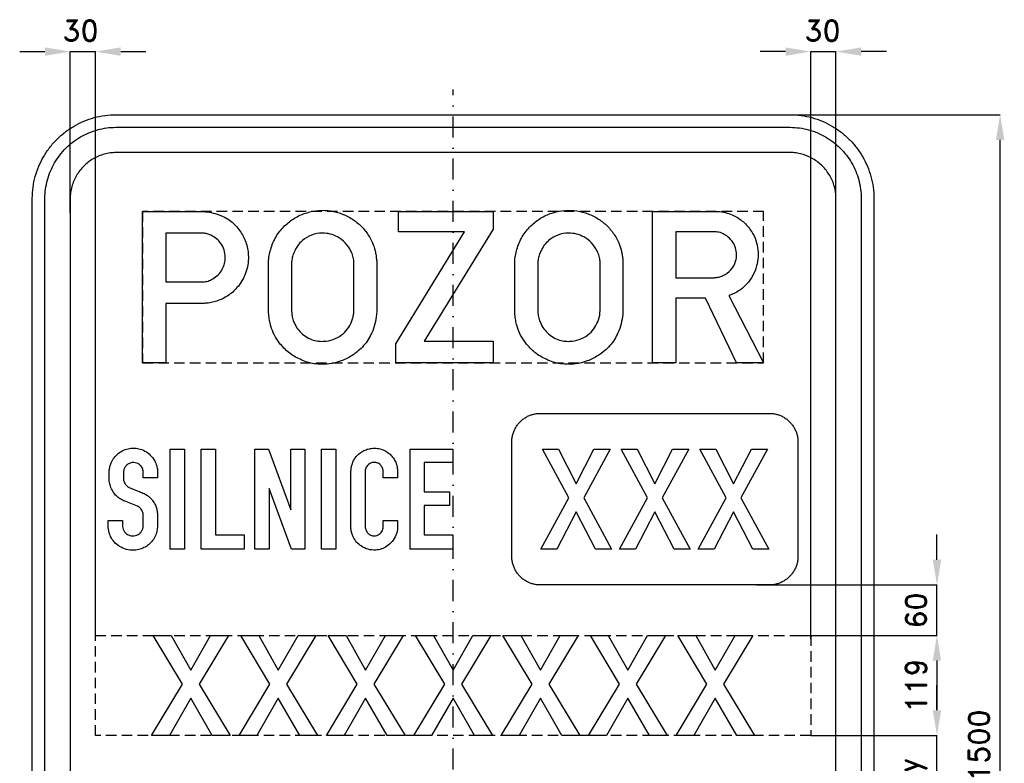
# Model space of a CAD drawing. Header units: millimetres. Extents: x -515 to 655, y -905 to 863.
# Tile 2 of 2: x -515 to 655, y -21 to 863. Entities that reach past the tile are written whole.
import ezdxf

# ---------------------------------------------------------------- set-up
doc = ezdxf.new("R2010")
doc.units = ezdxf.units.MM
doc.header["$LTSCALE"] = 5
doc.linetypes.add('ČERCHOVANÁX2', pattern=[2, 1, -0.5, 0, -0.5])
doc.linetypes.add('ČÁRKOVANÁX2', pattern=[1.5, 1, -0.5])
doc.layers.add('Kóty', color=2, linetype='Continuous')
doc.layers.add('Značka', color=7, linetype='Continuous')
doc.styles.get("Standard").update_dxf_attribs({"font": 'romand.shx', "height": 25})
doc.dimstyles.get("Standard").update_dxf_attribs({"dimtxt": 25, "dimasz": 30, "dimexe": 0.18, "dimexo": 0.0625, "dimgap": 12.5, "dimtad": 1, "dimdec": 0, "dimzin": 0, "dimdsep": 46, "dimtxsty": 'Standard', "dimcen": 0.09, "dimadec": 0, "dimazin": 0, "dimtfac": 1, "dimtdec": 0, "dimtofl": 0, "dimtmove": 0, "dimatfit": 3, "dimfxl": 1, "dimtolj": 1, "dimtzin": 0, "dimarcsym": 0})

# ---------------------------------------------------------------- blocks, each defined once
blk = doc.blocks.new('*D0')
at = {"layer": 'Defpoints', "color": 0, "transparency": 16777216}
for p in [(351.7, 750), (650, 750), (353.9, -750)]:
    blk.add_point(p, dxfattribs=at)
at = {"layer": 'Kóty', "color": 0, "lineweight": -2, "transparency": 16777216}
for p, q in [((351.8, 750), (650.2, 750)), ((650, -720), (650, 720)), ((354, -750), (650.2, -750))]:
    blk.add_line(p, q, dxfattribs=at)
at = {"layer": 'Kóty', "color": 0, "transparency": 16777216}
for points in [[(645, 720), (655, 720), (650, 750)], [(645, -720), (655, -720), (650, -750)]]:
    blk.add_solid(points, dxfattribs=at)
at = {"layer": 'Kóty', "color": 0, "transparency": 16777216, "insert": (625, 0), "char_height": 25, "attachment_point": 5, "rotation": 90}
blk.add_mtext('\\A1;1500', dxfattribs=at)
blk = doc.blocks.new('*D2')
at = {"layer": 'Defpoints', "color": 0, "transparency": 16777216}
for p in [(425, 131), (425, 12), (575, 12)]:
    blk.add_point(p, dxfattribs=at)
at = {"layer": 'Kóty', "color": 0, "lineweight": -2, "transparency": 16777216}
for p, q in [((425.0625, 131), (575.18, 131)), ((575, 101), (575, 42)), ((425.0625, 12), (575.18, 12))]:
    blk.add_line(p, q, dxfattribs=at)
at = {"layer": 'Kóty', "color": 0, "transparency": 16777216}
for points in [[(570, 101), (580, 101), (575, 131)], [(570, 42), (580, 42), (575, 12)]]:
    blk.add_solid(points, dxfattribs=at)
at = {"layer": 'Kóty', "color": 0, "transparency": 16777216, "insert": (550, 71.5), "char_height": 25, "attachment_point": 5, "rotation": 90}
blk.add_mtext('\\A1;119', dxfattribs=at)
blk = doc.blocks.new('*D8')
at = {"layer": 'Defpoints', "color": 0, "transparency": 16777216}
for p in [(425, 12), (433, -58.5), (575, -58.5)]:
    blk.add_point(p, dxfattribs=at)
at = {"layer": 'Kóty', "color": 0, "lineweight": -2, "transparency": 16777216}
for p, q in [((575, 42), (575, 72)), ((425.1, 12), (575.2, 12)), ((433.1, -58.5), (575.2, -58.5)), ((575, -88.5), (575, -118.5))]:
    blk.add_line(p, q, dxfattribs=at)
at = {"layer": 'Kóty', "color": 0, "transparency": 16777216}
for points in [[(570, 42), (580, 42), (575, 12)], [(570, -88.5), (580, -88.5), (575, -58.5)]]:
    blk.add_solid(points, dxfattribs=at)
at = {"layer": 'Kóty', "color": 0, "transparency": 16777216, "insert": (545.8, -23.2), "char_height": 25, "attachment_point": 5, "rotation": 90}
blk.add_mtext('\\A1;y', dxfattribs=at)

msp = doc.modelspace()

# ---------------------------------------------------------------- linework, layer by layer
at = {"layer": 'Kóty'}
for p, q in [((-515, 825), (-485, 825)), ((-455, 633.5), (-455, 825.2)), ((-425, 126.4), (-425, 825.2)), ((-395, 825), (-365, 825)), ((395, 825), (365, 825)), ((425, 126.4), (425, 825.2)), ((455, 650.4), (455, 825.2)), ((515, 825), (485, 825)), ((575, 221), (575, 251)), ((360.5, 191), (575.2, 191)), ((407.7, 131), (575.2, 131)), ((575, 101), (575, 71))]:
    msp.add_line(p, q, dxfattribs=at)
for points in [[(-455, 825), (-425, 825)], [(425, 825), (455, 825)], [(575, 131), (575, 191)], [(575, -60.5), (575, 12)]]:
    msp.add_lwpolyline(points, dxfattribs=at)
for points in [[(-485, 830), (-485, 820), (-455, 825)], [(-395, 830), (-395, 820), (-425, 825)], [(395, 830), (395, 820), (425, 825)], [(485, 830), (485, 820), (455, 825)], [(570, 221), (580, 221), (575, 191)], [(570, 101), (580, 101), (575, 131)]]:
    msp.add_solid(points, dxfattribs=at)
at = {"layer": 'Značka', "color": 6, "linetype": 'ČERCHOVANÁX2', "ltscale": 5}
msp.add_lwpolyline([(0, -780), (0, 780)], dxfattribs=at)
at = {"layer": 'Značka', "color": 3}
for points in [[(-500, -650), (-500, 650), (-500, 650.4), (-500, 650.8, -0.03218), (-499.1, 663.7, -0.035441), (-496.5, 676.4, -0.03627), (-492.3, 688.7, -0.034417), (-486.5, 700.2, -0.033719), (-479.3, 711, -0.034078), (-470.7, 720.7, -0.034208), (-461, 729.3, -0.034227), (-450.2, 736.5, -0.034051), (-438.7, 742.3, -0.033416), (-426.4, 746.5, -0.034129), (-413.7, 749.1, -0.036746), (-400.8, 750), (-400.4, 750), (-400, 750), (400, 750), (400.4, 750), (400.8, 750, -0.032179), (413.7, 749.1, -0.035451), (426.4, 746.5, -0.036282), (438.7, 742.3, -0.034425), (450.2, 736.5, -0.033731), (461, 729.3, -0.034081), (470.7, 720.7, -0.034214), (479.3, 711, -0.034229), (486.5, 700.2, -0.034034), (492.3, 688.7, -0.033411), (496.5, 676.4, -0.034122), (499.1, 663.7, -0.036741), (500, 650.8), (500, 650.4), (500, 650), (500, -650)], [(-485, -650), (-485, 650), (-485, 650.3), (-485, 650.7, -0.032181), (-484.2, 661.6, -0.035444), (-482, 672.4, -0.036267), (-478.5, 682.9, -0.034419), (-473.5, 692.7, -0.033711), (-467.4, 701.8, -0.034078), (-460.1, 710.1, -0.034195), (-451.9, 717.4, -0.034219), (-442.7, 723.5, -0.034051), (-432.9, 728.4, -0.033409), (-422.4, 732, -0.034121), (-411.6, 734.3, -0.036745), (-400.7, 735), (-400.3, 735), (-400, 735), (400, 735), (400.3, 735), (400.7, 735, -0.032174), (411.6, 734.2, -0.03544), (422.4, 732, -0.036261), (432.9, 728.5, -0.03443), (442.7, 723.5, -0.033731), (451.9, 717.4, -0.03408), (460.1, 710.1, -0.034212), (467.4, 701.9, -0.03423), (473.5, 692.7, -0.034037), (478.4, 682.8, -0.033418), (482, 672.4, -0.034127), (484.3, 661.6, -0.036751), (485, 650.7), (485, 650.3), (485, 650), (485, -650)], [(455, -650), (455, 650), (455, 650.2), (455, 650.4, 0.032187), (454.5, 657.5, 0.035442), (453.1, 664.5, 0.036278), (450.8, 671.3, 0.034421), (447.6, 677.6, 0.033718), (443.6, 683.6, 0.034078), (438.9, 688.9, 0.034199), (433.6, 693.6, 0.034236), (427.6, 697.6, 0.03403), (421.3, 700.8, 0.033395), (414.5, 703.1, 0.034109), (407.5, 704.5, 0.036744), (400.4, 705), (400.2, 705), (400, 705), (-400, 705), (-400.2, 705), (-400.4, 705, 0.032171), (-407.5, 704.5, 0.035429), (-414.5, 703.1, 0.036266), (-421.3, 700.8, 0.034431), (-427.6, 697.6, 0.033735), (-433.6, 693.6, 0.034079), (-438.9, 688.9, 0.034224), (-443.6, 683.6, 0.034235), (-447.6, 677.6, 0.03404), (-450.7, 671.3, 0.033409), (-453.1, 664.5, 0.034125), (-454.5, 657.5, 0.036745), (-455, 650.4), (-455, 650.2), (-455, 650), (-455, -650)], [(-369, 455), (-369, 635), (-296.2, 635), (-295.2, 634.9), (-294.1, 634.7, -0.025334), (-284.9, 633.1, -0.042928), (-276, 630.1, -0.079586), (-262.7, 622.2, -0.076485), (-252.4, 610.5, -0.07689), (-245.7, 596.7, -0.075741), (-243.3, 581.4, -0.094028), (-246.6, 561.6, -0.098352), (-256.8, 544.4, -0.073285), (-267.7, 534.8, -0.067696), (-280.7, 528.5, -0.034228), (-287.5, 526.7, -0.037885), (-294.5, 525.8), (-295.6, 525.7), (-296.8, 525.7), (-341.5, 525.7), (-341.5, 455), (-369, 455)], [(-219.3, 573.9), (-219.3, 575.3, -0.004529), (-219.2, 576.8, -0.030679), (-218.1, 584.3, -0.031069), (-216.2, 591.7, -0.066298), (-209.3, 606.6, -0.068474), (-198.7, 619.1, -0.061858), (-187, 627.9, -0.059934), (-173.5, 633.5, -0.057352), (-159.7, 636.2, -0.057578), (-145.5, 635.6, -0.056916), (-132.1, 632.2, -0.057507), (-119.7, 625.8, -0.055384), (-109.2, 617.4, -0.053461), (-100.8, 606.9, -0.04303), (-95.8, 597.8, -0.048851), (-92.6, 588, -0.022723), (-91.6, 582.7, -0.012946), (-90.9, 577.3), (-90.8, 576.4), (-90.7, 575.5), (-90.7, 515.2), (-90.9, 513.8), (-91, 512.5, -0.035772), (-92.9, 501.3, -0.047844), (-96.7, 490.6, -0.078792), (-106.3, 475.5, -0.073102), (-120, 463.9, -0.060121), (-133.1, 457.3, -0.059851), (-147.3, 453.9, -0.071114), (-165, 454, -0.074186), (-181.9, 459.2, -0.066047), (-195.2, 467.3, -0.0617), (-206.1, 478.5, -0.04709), (-212.4, 488.1, -0.053874), (-216.6, 498.7, -0.030223), (-218.1, 505.7, -0.017682), (-219, 512.9), (-219.2, 514.5), (-219.3, 516.2), (-219.3, 573.9)], [(73.2, 573.9, -0.001515), (73.3, 575.3, -0.004509), (73.4, 576.8, -0.030687), (74.4, 584.3, -0.031077), (76.4, 591.7, -0.066302), (83.3, 606.6, -0.068475), (93.9, 619.1, -0.061853), (105.6, 627.9, -0.059934), (119, 633.5, -0.057351), (132.9, 636.2, -0.057578), (147, 635.6, -0.056915), (160.5, 632.2, -0.057506), (172.9, 625.8, -0.055384), (183.4, 617.4, -0.053458), (191.8, 606.9, -0.043022), (196.8, 597.8, -0.048842), (200, 588, -0.022712), (201, 582.7, -0.012946), (201.7, 577.3), (201.8, 576.4), (201.8, 575.5), (201.8, 515.2), (201.7, 513.8, -0.002788), (201.6, 512.5, -0.035777), (199.6, 501.3, -0.047844), (195.9, 490.6, -0.07879), (186.3, 475.5, -0.073101), (172.5, 463.9, -0.060122), (159.5, 457.3, -0.059852), (145.3, 453.9, -0.071114), (127.6, 454, -0.074187), (110.7, 459.2, -0.066046), (97.3, 467.3, -0.061699), (86.5, 478.5, -0.047092), (80.2, 488.1, -0.053874), (76, 498.7, -0.030215), (74.4, 505.7, -0.017678), (73.5, 512.9), (73.4, 514.5), (73.2, 516.2), (73.2, 573.9)], [(237.1, 455), (237.1, 635), (312.9, 635), (313.9, 635), (315, 635, -0.052893), (323.5, 633.7, -0.045262), (331.6, 630.8, -0.068749), (343.7, 623.6, -0.074101), (353.2, 613.3, -0.062847), (358.8, 603.2, -0.059666), (361.8, 591.9, -0.055135), (362.5, 581, -0.055181), (360.7, 570.2, -0.062311), (356.1, 558.7, -0.063044), (348.8, 548.7, -0.052736), (341.4, 541.9, -0.055204), (332.7, 536.9), (330.2, 535.8), (327.7, 534.9), (369, 455), (336.7, 455), (299.9, 532.1), (264.5, 532.1), (264.5, 455), (237.1, 455)], [(-341.5, 609.2), (-341.5, 551.3), (-298.8, 551.3), (-298, 551.3), (-297.2, 551.3, 0.067124), (-291.2, 552.3, 0.057708), (-285.6, 554.9, 0.071734), (-279.1, 559.8, 0.074484), (-274.3, 566.3, 0.068275), (-271.6, 573.1, 0.065314), (-270.8, 580.4, 0.077201), (-272.1, 589.2, 0.083747), (-276, 597, 0.073391), (-281.2, 602.6, 0.066076), (-287.8, 606.6, 0.042642), (-292.2, 608.3, 0.049269), (-296.9, 609.1), (-297.6, 609.1), (-298.3, 609.2), (-341.5, 609.2)], [(-191.9, 573.7), (-191.9, 516.2), (-191.8, 515.1), (-191.7, 514, 0.037596), (-190.8, 508.3, 0.041684), (-188.9, 502.8, 0.062903), (-184.7, 495.4, 0.060167), (-178.8, 489.2, 0.059426), (-171.9, 484.4, 0.064336), (-164.1, 481.6, 0.050523), (-157.6, 480.6, 0.044537), (-151, 480.9, 0.073895), (-140, 483.8, 0.085009), (-130.4, 490, 0.073632), (-124, 497.4, 0.063583), (-119.9, 506.2, 0.033197), (-118.6, 510.6, 0.042641), (-118, 515.2, 0.004526), (-118, 515.8, 0.001521), (-118, 516.3), (-118, 573.6, 0.002803), (-118, 574.6, 0.008372), (-118, 575.7, 0.062608), (-119, 581.9, 0.048319), (-121.4, 587.9, 0.076903), (-128.1, 597.6, 0.083772), (-137.4, 604.7, 0.069871), (-146, 608.1, 0.066666), (-155.3, 609.2, 0.088512), (-168.1, 606.9, 0.098119), (-179.1, 600.3, 0.062844), (-184.6, 594.4, 0.05139), (-188.6, 587.3, 0.039518), (-190.7, 581.6, 0.050753), (-191.8, 575.8, 0.007122), (-191.9, 574.8), (-191.9, 573.7)], [(100.7, 573.7), (100.7, 516.2), (100.7, 515.1), (100.8, 514, 0.037586), (101.8, 508.3, 0.041669), (103.7, 502.8, 0.062896), (107.9, 495.4, 0.060167), (113.8, 489.2, 0.059426), (120.7, 484.4, 0.064336), (128.5, 481.6, 0.050521), (135, 480.6, 0.044537), (141.5, 480.9, 0.073897), (152.6, 483.8, 0.085012), (162.2, 490, 0.073629), (168.5, 497.4, 0.063583), (172.7, 506.2, 0.033197), (174, 510.6, 0.042634), (174.5, 515.2, 0.004631), (174.6, 515.8, 0.001573), (174.6, 516.3), (174.6, 573.6, 0.002803), (174.6, 574.6, 0.008431), (174.6, 575.7, 0.062603), (173.6, 581.9, 0.048319), (171.2, 587.9, 0.076901), (164.5, 597.6, 0.083771), (155.2, 604.7, 0.069871), (146.6, 608.1, 0.066666), (137.3, 609.2, 0.088513), (124.5, 606.9, 0.098122), (113.5, 600.3, 0.062841), (108, 594.4, 0.05139), (104, 587.3, 0.039523), (101.8, 581.6, 0.050753), (100.8, 575.8, 0.007122), (100.7, 574.8, 0.00231), (100.7, 573.7)], [(264.5, 610.7), (264.5, 556.2), (308.6, 556.2), (309.7, 556.2), (310.8, 556.3, 0.040824), (315.8, 557, 0.049409), (320.6, 558.7, 0.110766), (330, 565.6, 0.114769), (335.7, 575.8, 0.085169), (336.9, 583.8, 0.080074), (335.6, 591.8, 0.084077), (331.5, 599.7, 0.08123), (325.2, 605.9, 0.067126), (319.2, 609.2, 0.082147), (312.6, 610.7), (311.8, 610.7), (311, 610.7), (264.5, 610.7)], [(-392.7, 267.6), (-392.7, 261.2), (-392.7, 260.9), (-392.7, 260.6, 0.067839), (-392, 257.2, 0.080268), (-390.3, 254.1, 0.070822), (-388.2, 251.9, 0.06848), (-385.7, 250.4, 0.072225), (-382.6, 249.5, 0.059819), (-379.2, 249.5, 0.062313), (-375.9, 250.2, 0.080555), (-373, 251.7, 0.082217), (-370.6, 254.1, 0.072872), (-369, 257.1, 0.024106), (-368.7, 258.1, 0.024244), (-368.4, 259.2, 0.007534), (-368.4, 259.7), (-368.3, 260.1), (-368.3, 274), (-368.3, 274.5, 0.012192), (-368.3, 275.1, 0.0575), (-368.7, 277.1, 0.041293), (-369.5, 279, 0.041758), (-370.6, 280.9, 0.055544), (-372, 282.5, 0.037058), (-373, 283.3, 0.031309), (-374.2, 284.1, 0.008655), (-374.7, 284.3), (-375.2, 284.6), (-390.7, 290.8), (-391.1, 291), (-391.5, 291.1, -0.037025), (-394.2, 292.5, -0.028658), (-396.8, 294.2, -0.04762), (-401.1, 297.9, -0.053381), (-404.5, 302.5, -0.061657), (-407.2, 308.3, -0.062525), (-408.5, 314.5), (-408.5, 315), (-408.6, 315.5), (-408.6, 325.7, -0.002662), (-408.6, 326.5, -0.007998), (-408.5, 327.4, -0.052118), (-407.8, 331.8, -0.041817), (-406.3, 336.1, -0.059291), (-402.8, 342.2, -0.064888), (-397.9, 347.2, -0.070469), (-391.6, 351.2, -0.069026), (-384.4, 353.3, -0.059157), (-378, 353.6, -0.059494), (-371.8, 352.5, -0.073684), (-364.5, 349.1, -0.072354), (-358.4, 343.8, -0.05872), (-354.6, 338.6, -0.059705), (-352.2, 332.6, -0.025327), (-351.6, 330, -0.025631), (-351.2, 327.4, -0.004238), (-351.2, 326.8), (-351.1, 326.3), (-351.1, 318.5), (-368.1, 318.5), (-368.1, 325), (-368.2, 325.3), (-368.2, 325.6, 0.026949), (-368.5, 327.7, 0.049636), (-369.2, 329.7, 0.084181), (-370.9, 332.4, 0.070669), (-373.4, 334.5, 0.066962), (-376.2, 335.9, 0.070667), (-379.2, 336.4, 0.096873), (-383.6, 335.9, 0.097771), (-387.4, 333.8, 0.080392), (-389.8, 331.3, 0.0883), (-391.2, 328.2, 0.027244), (-391.4, 327, 0.01392), (-391.6, 325.8), (-391.6, 325.5), (-391.7, 325.1), (-391.7, 317.4), (-391.6, 317.1), (-391.6, 316.8, 0.04356), (-391.2, 314.5, 0.048674), (-390.3, 312.3, 0.04846), (-389.2, 310.4, 0.049306), (-387.8, 308.8, 0.030235), (-386.8, 308, 0.034762), (-385.8, 307.3, 0.009664), (-385.4, 307.1), (-385, 306.9), (-372.1, 301.7), (-371.7, 301.5), (-371.3, 301.4, 0.007022), (-368.5, 300.2, -0.023412), (-365.8, 298.9, -0.04641), (-362.4, 296.7, -0.037082), (-359.4, 294, -0.042541), (-356.3, 290.2, -0.047681), (-353.8, 285.9, -0.047349), (-352.2, 281.2, -0.041078), (-351.3, 276.3), (-351.3, 275.9), (-351.3, 275.5), (-351.3, 260.4), (-351.3, 260.1), (-351.3, 259.7, -0.015256), (-351.7, 256.4, -0.028871), (-352.4, 253.1, -0.069935), (-355.2, 246.6, -0.066409), (-359.5, 241, -0.060061), (-364.5, 236.9, -0.058509), (-370.3, 234.1, -0.060313), (-376.9, 232.5, -0.058899), (-383.8, 232.5, -0.077487), (-392.5, 234.8, -0.082892), (-400.1, 239.6, -0.070865), (-405.1, 245.2, -0.07271), (-408.3, 251.9, -0.034908), (-409.2, 255.5, -0.026616), (-409.7, 259.3), (-409.7, 259.7), (-409.8, 260.1), (-409.8, 267.6), (-392.7, 267.6)], [(-66.1, 267.5), (-66.1, 259.2), (-66.1, 258.8), (-66.1, 258.4, -0.058395), (-66.6, 254.2, -0.04352), (-68, 250.1, -0.074594), (-72.4, 242.7, -0.081624), (-78.8, 237, -0.069971), (-85.1, 233.8, -0.069174), (-92, 232.5, -0.086255), (-101, 233.4, -0.086656), (-109.3, 237.3, -0.070136), (-114.7, 242, -0.067916), (-118.7, 248.1, -0.047371), (-120.4, 252.6, -0.050891), (-121.3, 257.4, -0.004792), (-121.4, 258), (-121.4, 258.6), (-121.4, 326.5), (-121.4, 326.9), (-121.3, 327.2, -0.02564), (-120.8, 331.3, -0.037676), (-119.7, 335.2, -0.07824), (-116.2, 342.2, -0.077449), (-110.7, 347.8, -0.055464), (-106, 350.7, -0.051639), (-100.8, 352.6, -0.050433), (-95.4, 353.5, -0.052933), (-89.9, 353.3, -0.06598), (-83.2, 351.5, -0.064102), (-77.2, 348.1, -0.055946), (-72.8, 344.2, -0.058597), (-69.5, 339.3, -0.054984), (-67.2, 334.1, -0.050286), (-66.1, 328.5, -0.004114), (-66.1, 327.9), (-66, 327.3), (-66, 318.5), (-83, 318.5), (-83, 326.5), (-83, 327, 0.010744), (-83.1, 327.5, 0.065469), (-83.7, 329.8, 0.058071), (-84.9, 332, 0.075686), (-87.1, 334.4, 0.08205), (-89.9, 336, 0.103145), (-94, 336.7, 0.106124), (-98.1, 335.8, 0.080076), (-100.6, 334.2, 0.074147), (-102.6, 331.9, 0.056539), (-103.7, 329.7, 0.053196), (-104.3, 327.4, 0.007479), (-104.4, 326.9), (-104.4, 326.5), (-104.4, 260.2), (-104.4, 259.8, 0.006728), (-104.4, 259.4, 0.059865), (-103.8, 256.8, 0.064006), (-102.6, 254.3, 0.083803), (-100.4, 251.7, 0.087799), (-97.4, 250, 0.089764), (-94, 249.3, 0.089114), (-90.5, 249.8, 0.078265), (-87.8, 251.2, 0.073524), (-85.5, 253.3, 0.068922), (-84, 255.8, 0.069944), (-83.1, 258.6, 0.008136), (-83.1, 259.1), (-83, 259.5), (-83, 267.5), (-66.1, 267.5)]]:
    msp.add_lwpolyline(points, format="xyb", dxfattribs=at)
at = {"layer": 'Značka', "color": 6, "linetype": 'ČÁRKOVANÁX2', "ltscale": 2.5}
msp.add_lwpolyline([(-369, 455), (369, 455), (369, 635), (-369, 635)], close=True, dxfattribs=at)
at = {"layer": 'Značka', "color": 3}
for points in [[(-68.2, 455), (-68.2, 477.6), (13.7, 610.6), (-65, 610.6), (-65, 635), (47.7, 635), (47.7, 613.8), (-34.4, 480.8), (47.7, 480.8), (47.7, 455), (-68.2, 455)], [(-336.2, 233.5), (-336.2, 352.5), (-319.3, 352.5), (-319.3, 233.5), (-336.2, 233.5)], [(-299.4, 233.5), (-299.4, 352.5), (-282.4, 352.5), (-282.4, 250.4), (-248.4, 250.4), (-248.4, 233.5), (-299.4, 233.5)], [(-235.5, 233.5), (-235.5, 352.5), (-219.4, 352.5), (-193, 280.3), (-193, 352.5), (-176, 352.5), (-176, 233.5), (-191.9, 233.5), (-218.6, 305.5), (-218.6, 233.5), (-235.5, 233.5)], [(-156.2, 233.5), (-156.2, 352.5), (-139.2, 352.5), (-139.2, 233.5), (-156.2, 233.5)], [(-51.1, 233.5), (-51.1, 352.5), (-0.2, 352.5), (-0.2, 336.7), (-34.2, 336.7), (-34.2, 301.6), (-4.4, 301.6), (-4.4, 285.6), (-34.2, 285.6), (-34.2, 250.5), (-0.2, 250.5), (-0.2, 233.5), (-51.1, 233.5)], [(-358.3, 12), (-321.5, 73.1), (-356.3, 131), (-334.9, 131), (-311.6, 89.7), (-288.1, 131), (-266.9, 131), (-301.8, 73.1), (-264.9, 12), (-286.1, 12), (-311.6, 56.6), (-337.1, 12), (-358.3, 12)], [(-254.4, 12), (-217.6, 73.1), (-252.4, 131), (-231, 131), (-207.7, 89.7), (-184.2, 131), (-163, 131), (-197.9, 73.1), (-161, 12), (-182.3, 12), (-207.7, 56.6), (-233.2, 12), (-254.4, 12)], [(-150.6, 12), (-113.8, 73.1), (-148.5, 131), (-127.2, 131), (-103.9, 89.7), (-80.4, 131), (-59.2, 131), (-94, 73.1), (-57.1, 12), (-78.4, 12), (-103.9, 56.6), (-129.4, 12), (-150.6, 12)], [(-46.7, 12), (-9.9, 73.1), (-44.7, 131), (-23.3, 131), (0, 89.7), (23.5, 131), (44.7, 131), (9.8, 73.1), (46.7, 12), (25.5, 12), (0, 56.6), (-25.5, 12), (-46.7, 12)], [(57.1, 12), (94, 73.1), (59.2, 131), (80.6, 131), (103.9, 89.7), (127.4, 131), (148.6, 131), (113.7, 73.1), (150.6, 12), (129.3, 12), (103.9, 56.6), (78.4, 12), (57.1, 12)], [(161, 12), (197.8, 73.1), (163.1, 131), (184.4, 131), (207.7, 89.7), (231.2, 131), (252.4, 131), (217.6, 73.1), (254.4, 12), (233.2, 12), (207.7, 56.6), (182.2, 12), (161, 12)], [(264.9, 12), (301.7, 73.1), (266.9, 131), (288.3, 131), (311.6, 89.7), (335.1, 131), (356.3, 131), (321.4, 73.1), (358.3, 12), (337.1, 12), (311.6, 56.6), (286.1, 12), (264.9, 12)]]:
    msp.add_lwpolyline(points, dxfattribs=at)
at = {"layer": 'Značka', "color": 5}
msp.add_lwpolyline([(103.8, 191), (103.6, 191), (103.5, 191, -0.03218), (99.1, 191.3, -0.035443), (94.8, 192.2, -0.036267), (90.6, 193.6, -0.034421), (86.7, 195.6, -0.033721), (83, 198, -0.034085), (79.7, 201, -0.034209), (76.8, 204.3, -0.034229), (74.4, 207.9, -0.034044), (72.4, 211.9, -0.033412), (71, 216, -0.034127), (70.1, 220.3, -0.036745), (69.8, 224.7), (69.8, 224.9), (69.8, 225), (69.8, 361), (69.8, 361.1), (69.8, 361.3, -0.03218), (70.1, 365.7, -0.035443), (71, 370, -0.036267), (72.4, 374.1, -0.034421), (74.4, 378.1, -0.033721), (76.8, 381.7, -0.034085), (79.7, 385, -0.034209), (83, 388, -0.034229), (86.7, 390.4, -0.034044), (90.6, 392.4, -0.033412), (94.8, 393.8, -0.034127), (99.1, 394.7, -0.036745), (103.5, 395), (103.6, 395), (103.8, 395), (375.8, 395), (375.9, 395), (376, 395, -0.03218), (380.4, 394.7, -0.035443), (384.8, 393.8, -0.036267), (388.9, 392.4, -0.034421), (392.9, 390.4, -0.033721), (396.5, 388, -0.034085), (399.8, 385, -0.034209), (402.7, 381.7, -0.034229), (405.2, 378.1, -0.034044), (407.1, 374.1, -0.033412), (408.6, 370, -0.034127), (409.5, 365.7, -0.036745), (409.8, 361.3), (409.8, 361.1), (409.8, 361), (409.8, 225), (409.8, 224.9), (409.8, 224.7, -0.03218), (409.5, 220.3, -0.035443), (408.6, 216, -0.036267), (407.2, 211.9, -0.034421), (405.2, 207.9, -0.033721), (402.7, 204.3, -0.034085), (399.8, 201, -0.034209), (396.5, 198, -0.034229), (392.9, 195.6, -0.034044), (388.9, 193.6, -0.033412), (384.8, 192.2, -0.034127), (380.4, 191.3, -0.036745), (376, 191), (375.9, 191), (375.8, 191), (103.8, 191)], format="xyb", dxfattribs=at)
for points in [[(104.3, 233.5), (137.4, 294.6), (106.1, 352.5), (125.3, 352.5), (146.3, 311.2), (167.4, 352.5), (186.5, 352.5), (155.2, 294.6), (188.3, 233.5), (169.2, 233.5), (146.3, 278.1), (123.4, 233.5), (104.3, 233.5)], [(197.7, 233.5), (230.9, 294.6), (199.6, 352.5), (218.8, 352.5), (239.8, 311.2), (260.9, 352.5), (280, 352.5), (248.6, 294.6), (281.8, 233.5), (262.7, 233.5), (239.8, 278.1), (216.8, 233.5), (197.7, 233.5)], [(291.2, 233.5), (324.3, 294.6), (293.1, 352.5), (312.3, 352.5), (333.2, 311.2), (354.4, 352.5), (373.5, 352.5), (342.1, 294.6), (375.3, 233.5), (356.2, 233.5), (333.2, 278.1), (310.3, 233.5), (291.2, 233.5)]]:
    msp.add_lwpolyline(points, dxfattribs=at)
at = {"layer": 'Značka', "color": 6, "linetype": 'ČÁRKOVANÁX2', "ltscale": 2.5}
msp.add_lwpolyline([(-425, 12), (-425, 131), (425, 131), (425, 12), (-425, 12)], dxfattribs=at)

# ---------------------------------------------------------------- texts
at = {"layer": 'Kóty', "char_height": 25, "attachment_point": 5}
for insert in [(-442.6, 850), (439.1, 850)]:
    msp.add_mtext('\\A1;30', dxfattribs=dict(at, insert=insert))
at = {"layer": 'Kóty', "insert": (550, 160.6), "char_height": 25, "attachment_point": 5, "rotation": 90}
msp.add_mtext('\\A1;60', dxfattribs=at)

# ---------------------------------------------------------------- dimensions: what is measured, and where the dimension line sits
at = {"layer": 'Kóty'}
for base, p1, p2, picture, middle in [((650, 750), (353.9, -750), (351.7, 750), '*D0', (625, 0)), ((575, 12), (425, 131), (425, 12), '*D2', (550, 71.5))]:
    dim = msp.add_linear_dim(base=base, p1=p1, p2=p2, angle=90, dimstyle='Standard', dxfattribs=at)
    dim.commit()
    dim.dimension.update_dxf_attribs({"geometry": picture, "text_midpoint": middle})
dim = msp.add_linear_dim(base=(575, -58.5), p1=(425, 12), p2=(433, -58.5), angle=90, text='y', dimstyle='Standard', dxfattribs=at)
dim.commit()
dim.dimension.update_dxf_attribs({"geometry": '*D8', "text_midpoint": (545.8, -23.2)})

doc.saveas('drawing.dxf')
